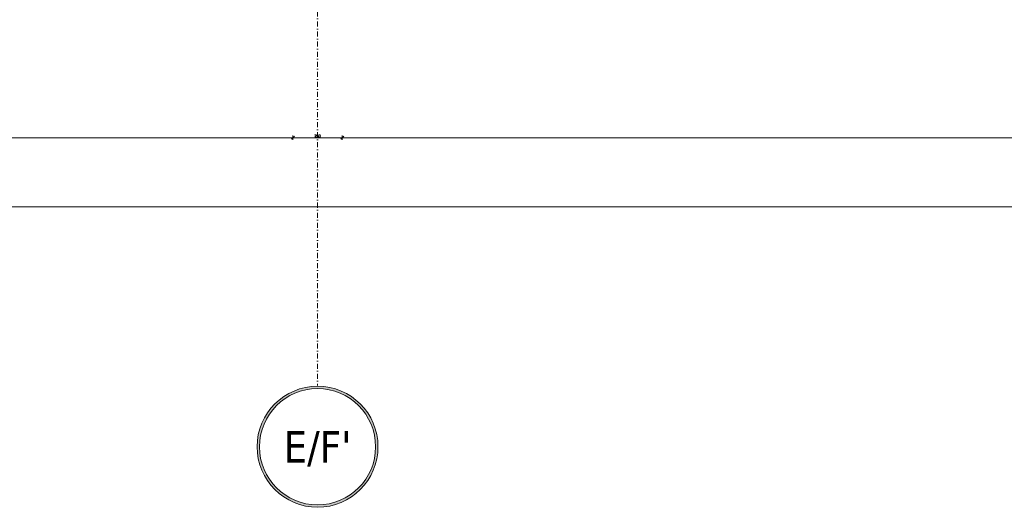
# Model space of a CAD drawing. Header units: millimetres. Extents: x -1893473 to 1546619, y -568027 to 942944.
# Tile 203 of 256: x 183314 to 188298, y -516942 to -514476. Entities that reach past the tile are written whole.
import ezdxf
from ezdxf.enums import TextEntityAlignment as Align

# ---------------------------------------------------------------- set-up
doc = ezdxf.new("R2010")
doc.units = ezdxf.units.MM
doc.header["$LTSCALE"] = 0.2
doc.linetypes.add('DASHDOT', pattern=[25.4, 12.7, -6.35, 0, -6.35])
doc.layers.get('0').update_dxf_attribs({"lineweight": 0})
for name, color, linetype, lineweight in [('!! 0_Opis_pom', 9, 'Continuous', 13), ('!! 0_Osie', 1, 'DASHDOT', 13), ('!! 1_OPIS POM NOWE', 140, 'Continuous', 5), ('!! wymiary osi', 250, 'Continuous', 9), ('0-osie-tx', 66, 'Continuous', 9), ('P-Opis nadproża', 150, 'Continuous', 9), ('P-Osie', 1, 'DASHDOT', 18)]:
    doc.layers.add(name, color=color, linetype=linetype, lineweight=lineweight)
doc.styles.add('ARIAL', font='tahoma.ttf')
doc.styles.add('TAHOMA', font='tahoma.ttf')
doc.styles.add('TXT', font='simplex.shx')
doc.dimstyles.new('DIM50', dxfattribs={"dimscale": 5, "dimtxt": 2.5, "dimasz": 1.5, "dimexe": 0, "dimexo": 0, "dimgap": 0.5, "dimtad": 1, "dimdec": 4, "dimrnd": 0.5, "dimdsep": 46, "dimtxsty": 'TXT', "dimblk1": 'TICK1', "dimblk2": 'TICK1', "dimsah": 1, "dimcen": 0, "dimse1": 1, "dimse2": 1, "dimclrd": 1, "dimclre": 7, "dimclrt": 9, "dimadec": 0, "dimazin": 0, "dimtfac": 1, "dimtdec": 4, "dimtmove": 2, "dimatfit": 3, "dimldrblk": 'TICK1', "dimfxl": 1, "dimtolj": 1, "dimarcsym": 0})

# ---------------------------------------------------------------- blocks, each defined once
blk = doc.blocks.new('*U12')
h = blk.add_hatch(color=256)
edge = h.paths.add_edge_path()
edge.add_arc((0, 0), 30.6, 0, 360)
edge = h.paths.add_edge_path(flags=17)
edge.add_arc((0, 0), 29.4, 0, 360)
for radius in [30.6, 29.4]:
    blk.add_circle((0, 0), radius)
at = {"style": 'TAHOMA', "flags": 8}
blk.add_attdef('ANSICHTSNUMMER', text='', height=16, dxfattribs=at).set_placement((0, 0), align=Align.MIDDLE_CENTER)
blk = doc.blocks.new('BLOK OSI')
at = {"layer": 'P-Osie'}
blk.add_lwpolyline([(53790.21, -198088.59), (53790.21, -199860.82)], dxfattribs=at)
at = {"layer": '0-osie-tx'}
ref = blk.add_blockref('*U12', (53790.21, -199891.75), dxfattribs=dict(at, rotation=180))
ref.add_attrib('ANSICHTSNUMMER', "E/F'", dxfattribs={"layer": '0', "height": 16, "style": 'TAHOMA', "flags": 8}).set_placement((53790.21, -199891.75), align=Align.MIDDLE_CENTER)
blk = doc.blocks.new('TICK1')
at = {"color": 2}
blk.add_line((-1, -1), (1, 1), dxfattribs=at)
at = {"color": 0}
for p, q in [((0, 0), (-1, 0)), ((0, -1.4), (0, 1.4))]:
    blk.add_line(p, q, dxfattribs=at)
blk = doc.blocks.new('*D1451')
at = {"layer": '!! wymiary osi', "color": 1, "lineweight": -2, "transparency": 16777216}
blk.add_line((295207.2, -521322.1), (321217.1, -521322.1), dxfattribs=at)
at = {"layer": 'DEFPOINTS', "color": 0, "transparency": 16777216}
for p in [(295199.7, -519323.7), (321224.6, -519433.8), (321224.6, -521322.1)]:
    blk.add_point(p, dxfattribs=at)
at = {"layer": '!! wymiary osi', "color": 1, "lineweight": -2, "transparency": 16777216, "xscale": 7.5, "yscale": 7.5, "zscale": 7.5, "rotation": 180}
blk.add_blockref('TICK1', (295199.7, -521322.1), dxfattribs=at)
at = {"layer": '!! wymiary osi', "color": 1, "lineweight": -2, "transparency": 16777216, "xscale": 7.5, "yscale": 7.5, "zscale": 7.5}
blk.add_blockref('TICK1', (321224.6, -521322.1), dxfattribs=at)
at = {"layer": '!! wymiary osi', "color": 9, "transparency": 16777216, "insert": (308212.1, -521313.4), "char_height": 12.5, "attachment_point": 5, "style": 'TXT'}
blk.add_mtext('\\A1;26025', dxfattribs=at)
blk = doc.blocks.new('*D1456')
at = {"layer": '!! wymiary osi', "color": 1, "lineweight": -2, "transparency": 16777216}
blk.add_line((303712.2, -520972.2), (312922.2, -520972.2), dxfattribs=at)
at = {"layer": 'DEFPOINTS', "color": 0, "transparency": 16777216}
for p in [(303704.7, -518965.9), (312929.7, -518965.9), (312929.7, -520972.2)]:
    blk.add_point(p, dxfattribs=at)
at = {"layer": '!! wymiary osi', "color": 1, "lineweight": -2, "transparency": 16777216, "xscale": 7.5, "yscale": 7.5, "zscale": 7.5, "rotation": 180}
blk.add_blockref('TICK1', (303704.7, -520972.2), dxfattribs=at)
at = {"layer": '!! wymiary osi', "color": 1, "lineweight": -2, "transparency": 16777216, "xscale": 7.5, "yscale": 7.5, "zscale": 7.5}
blk.add_blockref('TICK1', (312929.7, -520972.2), dxfattribs=at)
at = {"layer": '!! wymiary osi', "color": 9, "transparency": 16777216, "insert": (308317.2, -520963.4), "char_height": 12.5, "attachment_point": 5, "style": 'TXT'}
blk.add_mtext('\\A1;9225', dxfattribs=at)
blk = doc.blocks.new('*D1457')
at = {"layer": '!! wymiary osi', "color": 1, "lineweight": -2, "transparency": 16777216}
blk.add_line((312937.2, -520972.2), (313172.2, -520972.2), dxfattribs=at)
at = {"layer": 'DEFPOINTS', "color": 0, "transparency": 16777216}
for p in [(312929.7, -518965.9), (313179.7, -518963.9), (313179.7, -520972.2)]:
    blk.add_point(p, dxfattribs=at)
at = {"layer": '!! wymiary osi', "color": 1, "lineweight": -2, "transparency": 16777216, "xscale": 7.5, "yscale": 7.5, "zscale": 7.5, "rotation": 180}
blk.add_blockref('TICK1', (312929.7, -520972.2), dxfattribs=at)
at = {"layer": '!! wymiary osi', "color": 1, "lineweight": -2, "transparency": 16777216, "xscale": 7.5, "yscale": 7.5, "zscale": 7.5}
blk.add_blockref('TICK1', (313179.7, -520972.2), dxfattribs=at)
at = {"layer": '!! wymiary osi', "color": 9, "transparency": 16777216, "insert": (313054.7, -520963.4), "char_height": 12.5, "attachment_point": 5, "style": 'TXT'}
blk.add_mtext('\\A1;250', dxfattribs=at)
blk = doc.blocks.new('*D1458')
at = {"layer": '!! wymiary osi', "color": 1, "lineweight": -2, "transparency": 16777216}
blk.add_line((313187.2, -520972.2), (320747.2, -520972.2), dxfattribs=at)
at = {"layer": 'DEFPOINTS', "color": 0, "transparency": 16777216}
for p in [(313179.7, -518963.9), (320754.7, -518963.9), (320754.7, -520972.2)]:
    blk.add_point(p, dxfattribs=at)
at = {"layer": '!! wymiary osi', "color": 1, "lineweight": -2, "transparency": 16777216, "xscale": 7.5, "yscale": 7.5, "zscale": 7.5, "rotation": 180}
blk.add_blockref('TICK1', (313179.7, -520972.2), dxfattribs=at)
at = {"layer": '!! wymiary osi', "color": 1, "lineweight": -2, "transparency": 16777216, "xscale": 7.5, "yscale": 7.5, "zscale": 7.5}
blk.add_blockref('TICK1', (320754.7, -520972.2), dxfattribs=at)
at = {"layer": '!! wymiary osi', "color": 9, "transparency": 16777216, "insert": (316967.2, -520963.4), "char_height": 12.5, "attachment_point": 5, "style": 'TXT'}
blk.add_mtext('\\A1;7575', dxfattribs=at)
blk = doc.blocks.new('A$C2EB40A8D')
at = {"layer": '!! 0_Osie', "xscale": 10, "yscale": 10, "zscale": 10}
blk.add_blockref('BLOK OSI', (-516748.24414, 1976683.397), dxfattribs=at)
at = {"layer": '!! 0_Opis_pom', "ltscale": 0.7, "style": 'ARIAL'}
for tag, p in [('B1,21', (-891.77727, 31796.97458)), ('A1,16', (-13651.31084, 31587.95236)), ('B1,19', (-5798.61305, 31587.22944)), ('B1/17', (-9701.43347, 31565.05244)), ('1,23', (10805.41388, 31565.05244)), ('1,22', (4526.58954, 31507.65132)), ('A1,1', (-16866.13618, 31459.3792)), ('B1,18', (-7791.62894, 31330.08444)), ('B1,20', (-2961.4347, 31167.05787)), ('A1,6', (-19287.17717, 30923.71998)), ('B1,1', (14135.63445, 30913.92963)), ('B1,3', (17346.74696, 30023.81022)), ('B1,4', (29817.71501, 29157.67457)), ('A1,5', (-23454.5385, 28820.77901)), ('A1,2', (-17502.57721, 28602.57524)), ('B1,2D', (2616.16402, 28559.52261)), ('A1,15', (-13651.31084, 28261.46046)), ('B1,4', (29883.58177, 28158.35876)), ('B1,2B', (18801.54781, 27650.12382)), ('B1,2A', (13086.7373, 27376.04393)), ('A1,3', (-16846.27912, 25980.40356)), ('B1,8', (9089.53994, 25356.27639)), ('B1,6', (31915.87888, 23754.79829)), ('A1,4', (-24010.17576, 23559.17399)), ('B1,14', (-11621.32288, 23261.44183)), ('B1,13', (-3080.55208, 22924.09997)), ('B1,10', (3982.60923, 22874.21277)), ('B1,5', (29245.49088, 22896.69268)), ('B1,9', (5634.43488, 22623.92098)), ('B1,2C', (13327.26639, 22378.5328)), ('B1,7', (16398.41175, 22348.28836)), ('B1,11', (5553.20442, 20939.83877)), ('B1,12', (3693.27174, 20628.72148)), ('C1,3', (5969.08376, 16336.01084)), ('C1,2', (11955.93711, 11671.55655)), ('C1,1', (15659.17205, 11415.94196)), ('C1,4', (5140.00888, 9205.5831)), ('C1,5', (5680.4486, 6154.54995)), ('C1,10', (16327.05085, 6080.66085)), ('C1,9', (16526.57171, 3173.45283)), ('C1,6', (6367.37903, 2771.84181)), ('D0,18', (-1981.87701, -110.73158)), ('D0,7', (-13531.42299, -1159.67649)), ('C1,7', (7275.77161, -1303.00991)), ('D0,17', (2064.87671, -1345.69113)), ('D0,3', (-9324.21674, -1442.63631)), ('D0,6', (-17529.61851, -1957.37463)), ('D0,10', (-21369.4432, -2140.60378)), ('D,09', (-12990.08379, -2746.32902)), ('D0,2', (-5516.19514, -3101.87722)), ('D0,16', (2266.73061, -3284.15369)), ('D0,8', (-14357.79539, -3567.69719)), ('D0,5', (-10461.54478, -3629.26575)), ('D0,4', (-8396.53404, -4353.7937)), ('D0,15', (1974.41895, -5205.84774)), ('D0,1', (-5633.49598, -5662.48534)), ('D0,11', (-23334.09291, -6045.78706)), ('D0,12', (-22436.85763, -9302.9678)), ('D0,13', (-22436.85763, -11581.16526)), ('D0,14', (-13645.94445, -11884.57769))]:
    blk.add_attdef(tag, text='', height=119.68, dxfattribs=at).set_placement(p, align=Align.MIDDLE_CENTER)
at = {"layer": '!! 1_OPIS POM NOWE', "style": 'ARIAL'}
for tag, p in [('C1.7A', (7769.3756, 685.765)), ('C1.7C', (7655.80151, -2045.04756)), ('C1.8B', (10935.93068, -2107.41983)), ('C1.8A', (13897.39715, -2120.69016)), ('C1.7B', (8274.43201, -3270.18959)), ('E1.2', (16701.02923, -5331.07351)), ('E1.5E', (21974.23379, -5463.99012)), ('E1.5D', (24989.27391, -5785.36474)), ('E1.1', (8357.81567, -5851.01076)), ('E1.5C', (25222.53959, -6394.64172)), ('E1.5B', (27694.70831, -7009.86571)), ('E1.6', (5279.46063, -8141.28746)), ('E1.5A', (25547.9555, -8495.18994)), ('E1.5F', (22414.7084, -9822.66389)), ('E1.5G', (23977.19473, -9792.46695)), ('E1,4', (13935.69867, -10458.20073)), ('E1.5L', (28030.8296, -11267.7725)), ('E1.3', (5639.18862, -11994.01941)), ('E1.5H', (23988.49716, -12231.38049)), ('E1.5K', (27714.73934, -12977.98364)), ('E1.5I', (22290.68736, -13989.9049)), ('E1.5J', (27095.71534, -16088.17469))]:
    blk.add_attdef(tag, text='', height=119.68, dxfattribs=at).set_placement(p, align=Align.MIDDLE_CENTER)
at = {"layer": '!! wymiary osi'}
for base, p1, p2, picture, middle in [((21028.87011, -20670.90981), (11803.89315, -18664.66916), (21028.87011, -18664.66916), '*D1456', (16416.38163, -20662.15981)), ((21278.87011, -20670.90981), (21028.87011, -18664.66916), (21278.87011, -18662.68422), '*D1457', (21153.87011, -20662.15981)), ((28853.87011, -20670.90981), (21278.87011, -18662.68422), (28853.87011, -18662.68422), '*D1458', (25066.37011, -20662.15981)), ((29323.83291, -21020.84684), (3298.87011, -19022.48603), (29323.83291, -19132.49363), '*D1451', (16311.35151, -21012.09684))]:
    dim = blk.add_linear_dim(base=base, p1=p1, p2=p2, dimstyle='DIM50', dxfattribs=at)
    dim.commit()
    dim.dimension.update_dxf_attribs({"geometry": picture, "text_midpoint": middle, "insert": (-291900.79406, 500301.26018)})

msp = doc.modelspace()

# ---------------------------------------------------------------- block references
at = {"layer": 'P-Opis nadproża', "color": 4}
msp.add_blockref('A$C2EB40A8D', (163667.94092, -494401.63474), dxfattribs=at)

doc.saveas('drawing.dxf')
